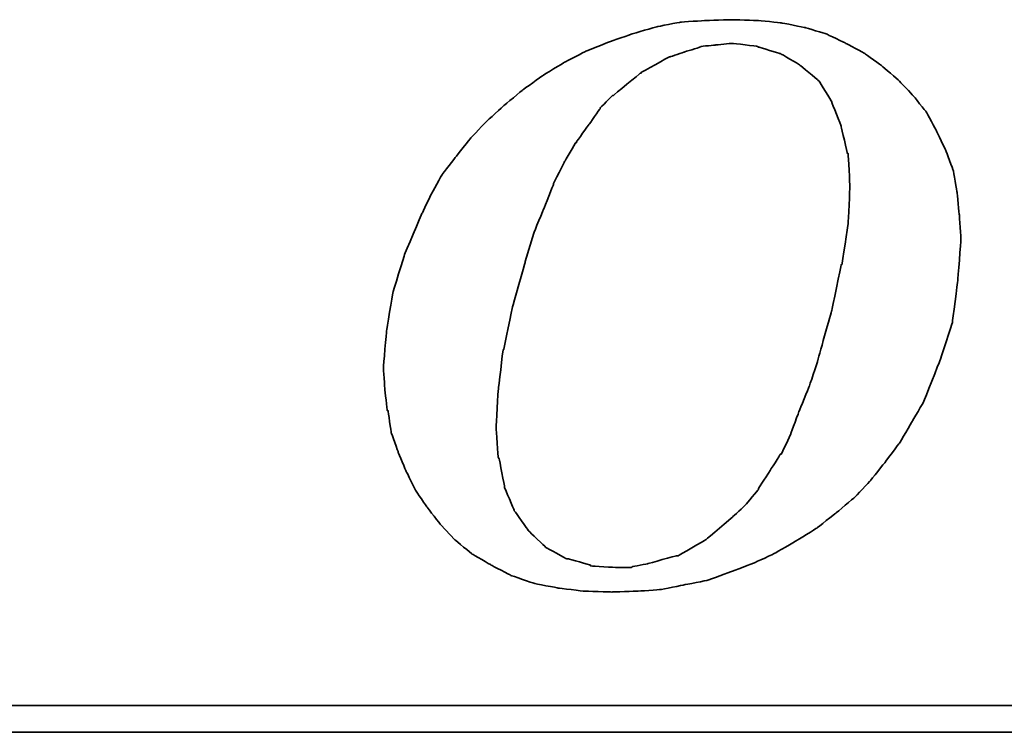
# Model space of a CAD drawing. Header units: millimetres. Extents: x 904 to 1270, y 438 to 567.
# Tile 39 of 54: x 1183.75 to 1192.41, y 471.35 to 477.62. Entities that reach past the tile are written whole.
import ezdxf

# ---------------------------------------------------------------- set-up
doc = ezdxf.new("R2010")
doc.units = ezdxf.units.MM
doc.layers.add('DIM', color=4, linetype='CONTINUOUS')
doc.layers.add('layer 1', color=7, linetype='CONTINUOUS')

# ---------------------------------------------------------------- blocks, each defined once
blk = doc.blocks.new('TBI MOTION logo(完整正式版)')
at = {"layer": 'layer 1', "color": 22, "lineweight": 35}
for points, knots in [([(-11.34375, -6.98375), (-11.34375, -6.98375), (-10.91375, -7.43875), (-10.91375, -7.43875), (-10.91375, -7.43875), (-10.91375, -7.43875), (-10.38625, -7.87125), (-10.38625, -7.87125), (-10.38625, -7.87125), (-10.38625, -7.87125), (-9.81125, -8.20375), (-9.81125, -8.20375), (-9.81125, -8.20375), (-9.81125, -8.20375), (-9.21125, -8.51875), (-9.21125, -8.51875), (-9.21125, -8.51875), (-9.21125, -8.51875), (-8.51625, -8.75875), (-8.51625, -8.75875), (-8.51625, -8.75875), (-8.51625, -8.75875), (-7.77125, -8.90375), (-7.77125, -8.90375), (-7.77125, -8.90375), (-7.77125, -8.90375), (-6.97875, -8.99875), (-6.97875, -8.99875), (-6.97875, -8.99875), (-6.97875, -8.99875), (-6.14125, -9.02375), (-6.14125, -9.02375), (-6.14125, -9.02375), (-6.14125, -9.02375), (-5.37125, -8.99875), (-5.37125, -8.99875), (-5.37125, -8.99875), (-5.37125, -8.99875), (-4.65375, -8.94875), (-4.65375, -8.94875), (-4.65375, -8.94875), (-4.65375, -8.94875), (-3.93375, -8.80625), (-3.93375, -8.80625), (-3.93375, -8.80625), (-3.93375, -8.80625), (-3.21375, -8.66375), (-3.21375, -8.66375), (-3.21375, -8.66375), (-3.21375, -8.66375), (-2.49375, -8.39875), (-2.49375, -8.39875), (-2.49375, -8.39875), (-2.49375, -8.39875), (-1.79875, -8.13375), (-1.79875, -8.13375), (-1.79875, -8.13375), (-1.79875, -8.13375), (-1.17375, -7.84375), (-1.17375, -7.84375), (-1.17375, -7.84375), (-1.17375, -7.84375), (-0.52375, -7.46375), (-0.52375, -7.46375), (-0.52375, -7.46375), (-0.52375, -7.46375), (0.10124, -7.07875), (0.10124, -7.07875), (0.10124, -7.07875), (0.10124, -7.07875), (0.67625, -6.62375), (0.67625, -6.62375), (0.67625, -6.62375), (0.67625, -6.62375), (1.24874, -6.14375), (1.24874, -6.14375), (1.24874, -6.14375), (1.24874, -6.14375), (1.72874, -5.64125), (1.72874, -5.64125), (1.72874, -5.64125), (1.72874, -5.64125), (2.18624, -5.06375), (2.18624, -5.06375), (2.18624, -5.06375), (2.18624, -5.06375), (2.61625, -4.48874), (2.61625, -4.48874), (2.61625, -4.48874), (2.61625, -4.48874), (3.00125, -3.83874), (3.00125, -3.83874), (3.00125, -3.83874), (3.00125, -3.83874), (3.36124, -3.21374), (3.36124, -3.21374), (3.36124, -3.21374), (3.36124, -3.21374), (3.84374, -1.99125), (3.84374, -1.99125), (3.84374, -1.99125), (3.84374, -1.99125), (4.22625, -0.81875), (4.22625, -0.81875), (4.22625, -0.81875), (4.22625, -0.81875), (4.39125, 0.45624), (4.39125, 0.45624), (4.39125, 0.45624), (4.39125, 0.45624), (4.48874, 1.70124), (4.48874, 1.70124), (4.48874, 1.70124), (4.48874, 1.70124), (4.43874, 2.44625), (4.43874, 2.44625), (4.43874, 2.44625), (4.43874, 2.44625), (4.36874, 3.14125), (4.36874, 3.14125), (4.36874, 3.14125), (4.36874, 3.14125), (4.25125, 3.81125), (4.25125, 3.81125), (4.25125, 3.81125), (4.25125, 3.81125), (4.03124, 4.41125), (4.03124, 4.41125), (4.03124, 4.41125), (4.03124, 4.41125), (3.74374, 5.01125), (3.74374, 5.01125), (3.74374, 5.01125), (3.74374, 5.01125), (3.43124, 5.58875), (3.43124, 5.58875), (3.43124, 5.58875), (3.43124, 5.58875), (3.02625, 6.09125), (3.02625, 6.09125), (3.02625, 6.09125), (3.02625, 6.09125), (2.59374, 6.54875), (2.59374, 6.54875), (2.59374, 6.54875), (2.59374, 6.54875), (2.09124, 6.98125), (2.09124, 6.98125), (2.09124, 6.98125), (2.09124, 6.98125), (1.56124, 7.36625), (1.56124, 7.36625), (1.56124, 7.36625), (1.56124, 7.36625), (0.98624, 7.67625), (0.98624, 7.67625), (0.98624, 7.67625), (0.98624, 7.67625), (0.38624, 7.96375), (0.38624, 7.96375), (0.38624, 7.96375), (0.38624, 7.96375), (-0.25875, 8.15625), (-0.25875, 8.15625), (-0.25875, 8.15625), (-0.25875, 8.15625), (-0.98125, 8.30125), (-0.98125, 8.30125), (-0.98125, 8.30125), (-0.98125, 8.30125), (-1.70124, 8.37125), (-1.70124, 8.37125), (-1.70124, 8.37125), (-1.70124, 8.37125), (-2.49375, 8.39624), (-2.49375, 8.39624), (-2.49375, 8.39624), (-2.49375, 8.39624), (-3.28625, 8.37125), (-3.28625, 8.37125), (-3.28625, 8.37125), (-3.28625, 8.37125), (-4.05125, 8.32125), (-4.05125, 8.32125), (-4.05125, 8.32125), (-4.05125, 8.32125), (-4.77375, 8.18125), (-4.77375, 8.18125), (-4.77375, 8.18125), (-4.77375, 8.18125), (-5.51625, 7.96375), (-5.51625, 7.96375), (-5.51625, 7.96375), (-5.51625, 7.96375), (-6.21125, 7.72625), (-6.21125, 7.72625), (-6.21125, 7.72625), (-6.21125, 7.72625), (-6.92875, 7.43625), (-6.92875, 7.43625), (-6.92875, 7.43625), (-6.92875, 7.43625), (-7.57875, 7.10125), (-7.57875, 7.10125), (-7.57875, 7.10125), (-7.57875, 7.10125), (-8.24875, 6.69125), (-8.24875, 6.69125), (-8.24875, 6.69125), (-8.24875, 6.69125), (-8.84875, 6.26125), (-8.84875, 6.26125), (-8.84875, 6.26125), (-8.84875, 6.26125), (-9.42625, 5.78125), (-9.42625, 5.78125), (-9.42625, 5.78125), (-9.42625, 5.78125), (-9.95375, 5.30125), (-9.95375, 5.30125), (-9.95375, 5.30125), (-9.95375, 5.30125), (-10.43375, 4.79624), (-10.43375, 4.79624), (-10.43375, 4.79624), (-10.43375, 4.79624), (-10.88875, 4.22125), (-10.88875, 4.22125), (-10.88875, 4.22125), (-10.88875, 4.22125), (-11.29875, 3.69375), (-11.29875, 3.69375), (-11.29875, 3.69375), (-11.29875, 3.69375), (-11.63375, 3.09125), (-11.63375, 3.09125), (-11.63375, 3.09125), (-11.63375, 3.09125), (-11.91875, 2.49625), (-11.91875, 2.49625), (-11.91875, 2.49625), (-11.91875, 2.49625), (-12.44875, 1.24625), (-12.44875, 1.24625), (-12.44875, 1.24625), (-12.44875, 1.24625), (-12.80875, 0.06874), (-12.80875, 0.06874), (-12.80875, 0.06874), (-12.80875, 0.06874), (-12.99875, -1.07875), (-12.99875, -1.07875), (-12.99875, -1.07875), (-12.99875, -1.07875), (-13.09375, -2.18375), (-13.09375, -2.18375), (-13.09375, -2.18375), (-13.09375, -2.18375), (-13.04875, -2.85375), (-13.04875, -2.85375), (-13.04875, -2.85375), (-13.04875, -2.85375), (-12.97375, -3.50375), (-12.97375, -3.50375), (-12.97375, -3.50375), (-12.97375, -3.50375), (-12.95375, -3.50375), (-12.95375, -3.50375), (-12.95375, -3.50375), (-12.95375, -3.50375), (-12.85375, -4.17375), (-12.85375, -4.17375), (-12.85375, -4.17375), (-12.85375, -4.17375), (-12.63875, -4.77624), (-12.63875, -4.77624), (-12.63875, -4.77624), (-12.63875, -4.77624), (-12.39875, -5.35125), (-12.39875, -5.35125), (-12.39875, -5.35125), (-12.39875, -5.35125), (-12.11375, -5.92875), (-12.11375, -5.92875), (-12.11375, -5.92875), (-12.11375, -5.92875), (-11.75375, -6.45375), (-11.75375, -6.45375), (-11.75375, -6.45375), (-11.75375, -6.45375), (-11.34375, -6.98375), (-11.34375, -6.98375)], [0, 0, 0, 0, 0.01369863, 0.01369863, 0.01369863, 0.01369864, 0.02739726, 0.02739726, 0.02739726, 0.02739727, 0.04109589, 0.04109589, 0.04109589, 0.0410959, 0.05479452, 0.05479452, 0.05479452, 0.05479453, 0.06849315, 0.06849315, 0.06849315, 0.06849316, 0.08219178, 0.08219178, 0.08219178, 0.08219179, 0.09589041, 0.09589041, 0.09589041, 0.09589042, 0.10958904, 0.10958904, 0.10958904, 0.10958905, 0.12328767, 0.12328767, 0.12328767, 0.12328768, 0.1369863, 0.1369863, 0.1369863, 0.13698631, 0.15068493, 0.15068493, 0.15068493, 0.15068494, 0.16438356, 0.16438356, 0.16438356, 0.16438357, 0.17808219, 0.17808219, 0.17808219, 0.1780822, 0.19178082, 0.19178082, 0.19178082, 0.19178083, 0.20547945, 0.20547945, 0.20547945, 0.20547946, 0.21917808, 0.21917808, 0.21917808, 0.21917809, 0.23287671, 0.23287671, 0.23287671, 0.23287672, 0.24657534, 0.24657534, 0.24657534, 0.24657535, 0.26027397, 0.26027397, 0.26027397, 0.26027398, 0.2739726, 0.2739726, 0.2739726, 0.27397261, 0.28767123, 0.28767123, 0.28767123, 0.28767124, 0.30136986, 0.30136986, 0.30136986, 0.30136987, 0.31506849, 0.31506849, 0.31506849, 0.3150685, 0.32876712, 0.32876712, 0.32876712, 0.32876713, 0.34246575, 0.34246575, 0.34246575, 0.34246576, 0.35616438, 0.35616438, 0.35616438, 0.35616439, 0.36986301, 0.36986301, 0.36986301, 0.36986302, 0.38356164, 0.38356164, 0.38356164, 0.38356165, 0.39726027, 0.39726027, 0.39726027, 0.39726028, 0.4109589, 0.4109589, 0.4109589, 0.41095891, 0.42465753, 0.42465753, 0.42465753, 0.42465754, 0.43835616, 0.43835616, 0.43835616, 0.43835617, 0.45205479, 0.45205479, 0.45205479, 0.4520548, 0.46575342, 0.46575342, 0.46575342, 0.46575343, 0.47945205, 0.47945205, 0.47945205, 0.47945206, 0.49315068, 0.49315068, 0.49315068, 0.49315069, 0.50684932, 0.50684932, 0.50684932, 0.50684933, 0.52054795, 0.52054795, 0.52054795, 0.52054796, 0.53424658, 0.53424658, 0.53424658, 0.53424659, 0.54794521, 0.54794521, 0.54794521, 0.54794522, 0.56164384, 0.56164384, 0.56164384, 0.56164385, 0.57534247, 0.57534247, 0.57534247, 0.57534248, 0.5890411, 0.5890411, 0.5890411, 0.58904111, 0.60273973, 0.60273973, 0.60273973, 0.60273974, 0.61643836, 0.61643836, 0.61643836, 0.61643837, 0.63013699, 0.63013699, 0.63013699, 0.630137, 0.64383562, 0.64383562, 0.64383562, 0.64383563, 0.65753425, 0.65753425, 0.65753425, 0.65753426, 0.67123288, 0.67123288, 0.67123288, 0.67123289, 0.68493151, 0.68493151, 0.68493151, 0.68493152, 0.69863014, 0.69863014, 0.69863014, 0.69863015, 0.71232877, 0.71232877, 0.71232877, 0.71232878, 0.7260274, 0.7260274, 0.7260274, 0.72602741, 0.73972603, 0.73972603, 0.73972603, 0.73972604, 0.75342466, 0.75342466, 0.75342466, 0.75342467, 0.76712329, 0.76712329, 0.76712329, 0.7671233, 0.78082192, 0.78082192, 0.78082192, 0.78082193, 0.79452055, 0.79452055, 0.79452055, 0.79452056, 0.80821918, 0.80821918, 0.80821918, 0.80821919, 0.82191781, 0.82191781, 0.82191781, 0.82191782, 0.83561644, 0.83561644, 0.83561644, 0.83561645, 0.84931507, 0.84931507, 0.84931507, 0.84931508, 0.8630137, 0.8630137, 0.8630137, 0.86301371, 0.87671233, 0.87671233, 0.87671233, 0.87671234, 0.89041096, 0.89041096, 0.89041096, 0.89041097, 0.90410959, 0.90410959, 0.90410959, 0.9041096, 0.91780822, 0.91780822, 0.91780822, 0.91780823, 0.93150685, 0.93150685, 0.93150685, 0.93150686, 0.94520548, 0.94520548, 0.94520548, 0.94520549, 0.95890411, 0.95890411, 0.95890411, 0.95890412, 0.97260274, 0.97260274, 0.97260274, 0.97260275, 0.98630137, 0.98630137, 0.98630137, 0.98630138, 1, 1, 1, 1]), ([(-8.77875, 1.03124), (-8.77875, 1.03124), (-8.51625, 1.89625), (-8.51625, 1.89625), (-8.51625, 1.89625), (-8.51625, 1.89625), (-8.20375, 2.66375), (-8.20375, 2.66375), (-8.20375, 2.66375), (-8.20375, 2.66375), (-7.91625, 3.38125), (-7.91625, 3.38125), (-7.91625, 3.38125), (-7.91625, 3.38125), (-7.91625, 3.40624), (-7.91625, 3.40624), (-7.91625, 3.40624), (-7.91625, 3.40624), (-7.57875, 4.07624), (-7.57875, 4.07624), (-7.57875, 4.07624), (-7.57875, 4.07624), (-7.24375, 4.65125), (-7.24375, 4.65125), (-7.24375, 4.65125), (-7.24375, 4.65125), (-7.21875, 4.65125), (-7.21875, 4.65125), (-7.21875, 4.65125), (-7.21875, 4.65125), (-7.21875, 4.67624), (-7.21875, 4.67624), (-7.21875, 4.67624), (-7.21875, 4.67624), (-6.83625, 5.20375), (-6.83625, 5.20375), (-6.83625, 5.20375), (-6.83625, 5.20375), (-6.49875, 5.68625), (-6.49875, 5.68625), (-6.49875, 5.68625), (-6.49875, 5.68625), (-6.49875, 5.70625), (-6.49875, 5.70625), (-6.49875, 5.70625), (-6.49875, 5.70625), (-6.11625, 6.09125), (-6.11625, 6.09125), (-6.11625, 6.09125), (-6.11625, 6.09125), (-6.09125, 6.09125), (-6.09125, 6.09125), (-6.09125, 6.09125), (-6.09125, 6.09125), (-5.27375, 6.76625), (-5.27375, 6.76625), (-5.27375, 6.76625), (-5.27375, 6.76625), (-5.24875, 6.76625), (-5.24875, 6.76625), (-5.24875, 6.76625), (-5.24875, 6.76625), (-5.24875, 6.78625), (-5.24875, 6.78625), (-5.24875, 6.78625), (-5.24875, 6.78625), (-4.38875, 7.26624), (-4.38875, 7.26624), (-4.38875, 7.26624), (-4.38875, 7.26624), (-4.36125, 7.26624), (-4.36125, 7.26624), (-4.36125, 7.26624), (-4.36125, 7.26624), (-3.93375, 7.41125), (-3.93375, 7.41125), (-3.93375, 7.41125), (-3.93375, 7.41125), (-3.47375, 7.55625), (-3.47375, 7.55625), (-3.47375, 7.55625), (-3.47375, 7.55625), (-3.45375, 7.55625), (-3.45375, 7.55625), (-3.45375, 7.55625), (-3.45375, 7.55625), (-3.42875, 7.58124), (-3.42875, 7.58124), (-3.42875, 7.58124), (-3.42875, 7.58124), (-2.97375, 7.62625), (-2.97375, 7.62625), (-2.97375, 7.62625), (-2.97375, 7.62625), (-2.49375, 7.67625), (-2.49375, 7.67625), (-2.49375, 7.67625), (-2.49375, 7.67625), (-2.46875, 7.67625), (-2.46875, 7.67625), (-2.46875, 7.67625), (-2.46875, 7.67625), (-1.70124, 7.58124), (-1.70124, 7.58124), (-1.70124, 7.58124), (-1.70124, 7.58124), (-1.67875, 7.55625), (-1.67875, 7.55625), (-1.67875, 7.55625), (-1.67875, 7.55625), (-1.65375, 7.55625), (-1.65375, 7.55625), (-1.65375, 7.55625), (-1.65375, 7.55625), (-1.03125, 7.36625), (-1.03125, 7.36625), (-1.03125, 7.36625), (-1.03125, 7.36625), (-1.00625, 7.36625), (-1.00625, 7.36625), (-1.00625, 7.36625), (-1.00625, 7.36625), (-0.43124, 7.02624), (-0.43124, 7.02624), (-0.43124, 7.02624), (-0.43124, 7.02624), (-0.40625, 7.00624), (-0.40625, 7.00624), (-0.40625, 7.00624), (-0.40625, 7.00624), (0.12124, 6.57124), (0.12124, 6.57124), (0.12124, 6.57124), (0.12124, 6.57124), (0.14624, 6.54875), (0.14624, 6.54875), (0.14624, 6.54875), (0.14624, 6.54875), (0.17124, 6.52375), (0.17124, 6.52375), (0.17124, 6.52375), (0.17124, 6.52375), (0.55625, 5.89875), (0.55625, 5.89875), (0.55625, 5.89875), (0.55625, 5.89875), (0.55625, 5.87625), (0.55625, 5.87625), (0.55625, 5.87625), (0.55625, 5.87625), (0.84124, 5.15625), (0.84124, 5.15625), (0.84124, 5.15625), (0.84124, 5.15625), (0.84124, 5.13125), (0.84124, 5.13125), (0.84124, 5.13125), (0.84124, 5.13125), (1.03624, 4.31875), (1.03624, 4.31875), (1.03624, 4.31875), (1.03624, 4.31875), (1.05624, 4.31875), (1.05624, 4.31875), (1.05624, 4.31875), (1.05624, 4.31875), (1.05624, 4.29125), (1.05624, 4.29125), (1.05624, 4.29125), (1.05624, 4.29125), (1.10625, 3.33125), (1.10625, 3.33125), (1.10625, 3.33125), (1.10625, 3.33125), (1.10625, 3.30875), (1.10625, 3.30875), (1.10625, 3.30875), (1.10625, 3.30875), (1.05624, 2.20624), (1.05624, 2.20624), (1.05624, 2.20624), (1.05624, 2.20624), (1.05624, 2.18124), (1.05624, 2.18124), (1.05624, 2.18124), (1.05624, 2.18124), (0.86624, 0.93624), (0.86624, 0.93624), (0.86624, 0.93624), (0.86624, 0.93624), (0.84124, 0.93624), (0.84124, 0.93624), (0.84124, 0.93624), (0.84124, 0.93624), (0.55625, -0.45874), (0.55625, -0.45874), (0.55625, -0.45874), (0.55625, -0.45874), (0.12124, -1.99125), (0.12124, -1.99125), (0.12124, -1.99125), (0.12124, -1.99125), (0.12124, -2.01874), (0.12124, -2.01874), (0.12124, -2.01874), (0.12124, -2.01874), (-0.13874, -2.78375), (-0.13874, -2.78375), (-0.13874, -2.78375), (-0.13874, -2.78375), (-0.43124, -3.50375), (-0.43124, -3.50375), (-0.43124, -3.50375), (-0.43124, -3.50375), (-0.69375, -4.19875), (-0.69375, -4.19875), (-0.69375, -4.19875), (-0.69375, -4.19875), (-0.69375, -4.22375), (-0.69375, -4.22375), (-0.69375, -4.22375), (-0.69375, -4.22375), (-0.98125, -4.82374), (-0.98125, -4.82374), (-0.98125, -4.82374), (-0.98125, -4.82374), (-1.00625, -4.82374), (-1.00625, -4.82374), (-1.00625, -4.82374), (-1.00625, -4.82374), (-1.33875, -5.35125), (-1.33875, -5.35125), (-1.33875, -5.35125), (-1.33875, -5.35125), (-1.67875, -5.87875), (-1.67875, -5.87875), (-1.67875, -5.87875), (-1.67875, -5.87875), (-1.67875, -5.90375), (-1.67875, -5.90375), (-1.67875, -5.90375), (-1.67875, -5.90375), (-2.05875, -6.35875), (-2.05875, -6.35875), (-2.05875, -6.35875), (-2.05875, -6.35875), (-2.08375, -6.38375), (-2.08375, -6.38375), (-2.08375, -6.38375), (-2.08375, -6.38375), (-2.46875, -6.74375), (-2.46875, -6.74375), (-2.46875, -6.74375), (-2.46875, -6.74375), (-3.25875, -7.41625), (-3.25875, -7.41625), (-3.25875, -7.41625), (-3.25875, -7.41625), (-3.28625, -7.43875), (-3.28625, -7.43875), (-3.28625, -7.43875), (-3.28625, -7.43875), (-4.12375, -7.91875), (-4.12375, -7.91875), (-4.12375, -7.91875), (-4.12375, -7.91875), (-4.14875, -7.91875), (-4.14875, -7.91875), (-4.14875, -7.91875), (-4.14875, -7.91875), (-4.17125, -7.91875), (-4.17125, -7.91875), (-4.17125, -7.91875), (-4.17125, -7.91875), (-5.03375, -8.15875), (-5.03375, -8.15875), (-5.03375, -8.15875), (-5.03375, -8.15875), (-5.51625, -8.25625), (-5.51625, -8.25625), (-5.51625, -8.25625), (-5.51625, -8.25625), (-5.54125, -8.27875), (-5.54125, -8.27875), (-5.54125, -8.27875), (-5.54125, -8.27875), (-5.56375, -8.27875), (-5.56375, -8.27875), (-5.56375, -8.27875), (-5.56375, -8.27875), (-5.99625, -8.27875), (-5.99625, -8.27875), (-5.99625, -8.27875), (-5.99625, -8.27875), (-6.76375, -8.23125), (-6.76375, -8.23125), (-6.76375, -8.23125), (-6.76375, -8.23125), (-6.78875, -8.23125), (-6.78875, -8.23125), (-6.78875, -8.23125), (-6.78875, -8.23125), (-6.78875, -8.20375), (-6.78875, -8.20375), (-6.78875, -8.20375), (-6.78875, -8.20375), (-7.45875, -8.01375), (-7.45875, -8.01375), (-7.45875, -8.01375), (-7.45875, -8.01375), (-7.48375, -8.01375), (-7.48375, -8.01375), (-7.48375, -8.01375), (-7.48375, -8.01375), (-7.50875, -8.01375), (-7.50875, -8.01375), (-7.50875, -8.01375), (-7.50875, -8.01375), (-8.13125, -7.67875), (-8.13125, -7.67875), (-8.13125, -7.67875), (-8.13125, -7.67875), (-8.15625, -7.65375), (-8.15625, -7.65375), (-8.15625, -7.65375), (-8.15625, -7.65375), (-8.65875, -7.17375), (-8.65875, -7.17375), (-8.65875, -7.17375), (-8.65875, -7.17375), (-8.68375, -7.14875), (-8.68375, -7.14875), (-8.68375, -7.14875), (-8.68375, -7.14875), (-9.08875, -6.57375), (-9.08875, -6.57375), (-9.08875, -6.57375), (-9.08875, -6.57375), (-9.11375, -6.54875), (-9.11375, -6.54875), (-9.11375, -6.54875), (-9.11375, -6.54875), (-9.11375, -6.52875), (-9.11375, -6.52875), (-9.11375, -6.52875), (-9.11375, -6.52875), (-9.40375, -5.85375), (-9.40375, -5.85375), (-9.40375, -5.85375), (-9.40375, -5.85375), (-9.40375, -5.82875), (-9.40375, -5.82875), (-9.40375, -5.82875), (-9.40375, -5.82875), (-9.56875, -4.96875), (-9.56875, -4.96875), (-9.56875, -4.96875), (-9.56875, -4.96875), (-9.59375, -4.94375), (-9.59375, -4.94375), (-9.59375, -4.94375), (-9.59375, -4.94375), (-9.66375, -4.03375), (-9.66375, -4.03375), (-9.66375, -4.03375), (-9.66375, -4.03375), (-9.66375, -4.00875), (-9.66375, -4.00875), (-9.66375, -4.00875), (-9.66375, -4.00875), (-9.59375, -2.85375), (-9.59375, -2.85375), (-9.59375, -2.85375), (-9.59375, -2.85375), (-9.45125, -1.65875), (-9.45125, -1.65875), (-9.45125, -1.65875), (-9.45125, -1.65875), (-9.42625, -1.63375), (-9.42625, -1.63375), (-9.42625, -1.63375), (-9.42625, -1.63375), (-9.16125, -0.33875), (-9.16125, -0.33875), (-9.16125, -0.33875), (-9.16125, -0.33875), (-8.77875, 1.00624), (-8.77875, 1.00624), (-8.77875, 1.00624), (-8.77875, 1.00624), (-8.77875, 1.03124), (-8.77875, 1.03124)], [0, 0, 0, 0, 0.01020408, 0.01020408, 0.01020408, 0.01020409, 0.02040816, 0.02040816, 0.02040816, 0.02040817, 0.03061224, 0.03061224, 0.03061224, 0.03061225, 0.04081633, 0.04081633, 0.04081633, 0.04081634, 0.05102041, 0.05102041, 0.05102041, 0.05102042, 0.06122449, 0.06122449, 0.06122449, 0.0612245, 0.07142857, 0.07142857, 0.07142857, 0.07142858, 0.08163265, 0.08163265, 0.08163265, 0.08163266, 0.09183673, 0.09183673, 0.09183673, 0.09183674, 0.10204082, 0.10204082, 0.10204082, 0.10204083, 0.1122449, 0.1122449, 0.1122449, 0.11224491, 0.12244898, 0.12244898, 0.12244898, 0.12244899, 0.13265306, 0.13265306, 0.13265306, 0.13265307, 0.14285714, 0.14285714, 0.14285714, 0.14285715, 0.15306122, 0.15306122, 0.15306122, 0.15306123, 0.16326531, 0.16326531, 0.16326531, 0.16326532, 0.17346939, 0.17346939, 0.17346939, 0.1734694, 0.18367347, 0.18367347, 0.18367347, 0.18367348, 0.19387755, 0.19387755, 0.19387755, 0.19387756, 0.20408163, 0.20408163, 0.20408163, 0.20408164, 0.21428571, 0.21428571, 0.21428571, 0.21428572, 0.2244898, 0.2244898, 0.2244898, 0.22448981, 0.23469388, 0.23469388, 0.23469388, 0.23469389, 0.24489796, 0.24489796, 0.24489796, 0.24489797, 0.25510204, 0.25510204, 0.25510204, 0.25510205, 0.26530612, 0.26530612, 0.26530612, 0.26530613, 0.2755102, 0.2755102, 0.2755102, 0.27551021, 0.28571429, 0.28571429, 0.28571429, 0.2857143, 0.29591837, 0.29591837, 0.29591837, 0.29591838, 0.30612245, 0.30612245, 0.30612245, 0.30612246, 0.31632653, 0.31632653, 0.31632653, 0.31632654, 0.32653061, 0.32653061, 0.32653061, 0.32653062, 0.33673469, 0.33673469, 0.33673469, 0.3367347, 0.34693878, 0.34693878, 0.34693878, 0.34693879, 0.35714286, 0.35714286, 0.35714286, 0.35714287, 0.36734694, 0.36734694, 0.36734694, 0.36734695, 0.37755102, 0.37755102, 0.37755102, 0.37755103, 0.3877551, 0.3877551, 0.3877551, 0.38775511, 0.39795918, 0.39795918, 0.39795918, 0.39795919, 0.40816327, 0.40816327, 0.40816327, 0.40816328, 0.41836735, 0.41836735, 0.41836735, 0.41836736, 0.42857143, 0.42857143, 0.42857143, 0.42857144, 0.43877551, 0.43877551, 0.43877551, 0.43877552, 0.44897959, 0.44897959, 0.44897959, 0.4489796, 0.45918367, 0.45918367, 0.45918367, 0.45918368, 0.46938776, 0.46938776, 0.46938776, 0.46938777, 0.47959184, 0.47959184, 0.47959184, 0.47959185, 0.48979592, 0.48979592, 0.48979592, 0.48979593, 0.5, 0.5, 0.5, 0.50000001, 0.51020408, 0.51020408, 0.51020408, 0.51020409, 0.52040816, 0.52040816, 0.52040816, 0.52040817, 0.53061224, 0.53061224, 0.53061224, 0.53061225, 0.54081633, 0.54081633, 0.54081633, 0.54081634, 0.55102041, 0.55102041, 0.55102041, 0.55102042, 0.56122449, 0.56122449, 0.56122449, 0.5612245, 0.57142857, 0.57142857, 0.57142857, 0.57142858, 0.58163265, 0.58163265, 0.58163265, 0.58163266, 0.59183673, 0.59183673, 0.59183673, 0.59183674, 0.60204082, 0.60204082, 0.60204082, 0.60204083, 0.6122449, 0.6122449, 0.6122449, 0.61224491, 0.62244898, 0.62244898, 0.62244898, 0.62244899, 0.63265306, 0.63265306, 0.63265306, 0.63265307, 0.64285714, 0.64285714, 0.64285714, 0.64285715, 0.65306122, 0.65306122, 0.65306122, 0.65306123, 0.66326531, 0.66326531, 0.66326531, 0.66326532, 0.67346939, 0.67346939, 0.67346939, 0.6734694, 0.68367347, 0.68367347, 0.68367347, 0.68367348, 0.69387755, 0.69387755, 0.69387755, 0.69387756, 0.70408163, 0.70408163, 0.70408163, 0.70408164, 0.71428571, 0.71428571, 0.71428571, 0.71428572, 0.7244898, 0.7244898, 0.7244898, 0.72448981, 0.73469388, 0.73469388, 0.73469388, 0.73469389, 0.74489796, 0.74489796, 0.74489796, 0.74489797, 0.75510204, 0.75510204, 0.75510204, 0.75510205, 0.76530612, 0.76530612, 0.76530612, 0.76530613, 0.7755102, 0.7755102, 0.7755102, 0.77551021, 0.78571429, 0.78571429, 0.78571429, 0.7857143, 0.79591837, 0.79591837, 0.79591837, 0.79591838, 0.80612245, 0.80612245, 0.80612245, 0.80612246, 0.81632653, 0.81632653, 0.81632653, 0.81632654, 0.82653061, 0.82653061, 0.82653061, 0.82653062, 0.83673469, 0.83673469, 0.83673469, 0.8367347, 0.84693878, 0.84693878, 0.84693878, 0.84693879, 0.85714286, 0.85714286, 0.85714286, 0.85714287, 0.86734694, 0.86734694, 0.86734694, 0.86734695, 0.87755102, 0.87755102, 0.87755102, 0.87755103, 0.8877551, 0.8877551, 0.8877551, 0.88775511, 0.89795918, 0.89795918, 0.89795918, 0.89795919, 0.90816327, 0.90816327, 0.90816327, 0.90816328, 0.91836735, 0.91836735, 0.91836735, 0.91836736, 0.92857143, 0.92857143, 0.92857143, 0.92857144, 0.93877551, 0.93877551, 0.93877551, 0.93877552, 0.94897959, 0.94897959, 0.94897959, 0.9489796, 0.95918367, 0.95918367, 0.95918367, 0.95918368, 0.96938776, 0.96938776, 0.96938776, 0.96938777, 0.97959184, 0.97959184, 0.97959184, 0.97959185, 0.98979592, 0.98979592, 0.98979592, 0.98979593, 1, 1, 1, 1]), ([(75.90875, -9.47875), (75.90875, -9.47875), (75.90875, -12.28625), (75.90875, -12.28625), (75.90875, -12.28625), (75.90875, -12.28625), (75.90875, -12.47875), (75.90875, -12.47875), (75.90875, -12.47875), (75.90875, -12.47875), (75.71625, -12.47875), (75.71625, -12.47875), (75.71625, -12.47875), (75.71625, -12.47875), (-88.32875, -12.47875), (-88.32875, -12.47875), (-88.32875, -12.47875), (-88.32875, -12.47875), (-88.32875, -13.29375), (-88.32875, -13.29375), (-88.32875, -13.29375), (-88.32875, -13.29375), (82.89125, -13.29375), (82.89125, -13.29375), (82.89125, -13.29375), (82.89125, -13.29375), (75.90875, -9.47875), (75.90875, -9.47875)], [0, 0, 0, 0, 0.14285714, 0.14285714, 0.14285714, 0.14285715, 0.28571429, 0.28571429, 0.28571429, 0.2857143, 0.42857143, 0.42857143, 0.42857143, 0.42857144, 0.57142857, 0.57142857, 0.57142857, 0.57142858, 0.71428571, 0.71428571, 0.71428571, 0.71428572, 0.85714286, 0.85714286, 0.85714286, 0.85714287, 1, 1, 1, 1])]:
    blk.add_open_spline(points, degree=3, knots=knots, dxfattribs=at)

msp = doc.modelspace()

# ---------------------------------------------------------------- block references
at = {"layer": 'DIM', "color": 7, "xscale": 0.2889976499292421, "yscale": 0.2889976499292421, "zscale": 0.2889976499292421}
msp.add_blockref('TBI MOTION logo(完整正式版)', (1190.7338, 475.1942), dxfattribs=at)

doc.saveas('drawing.dxf')
